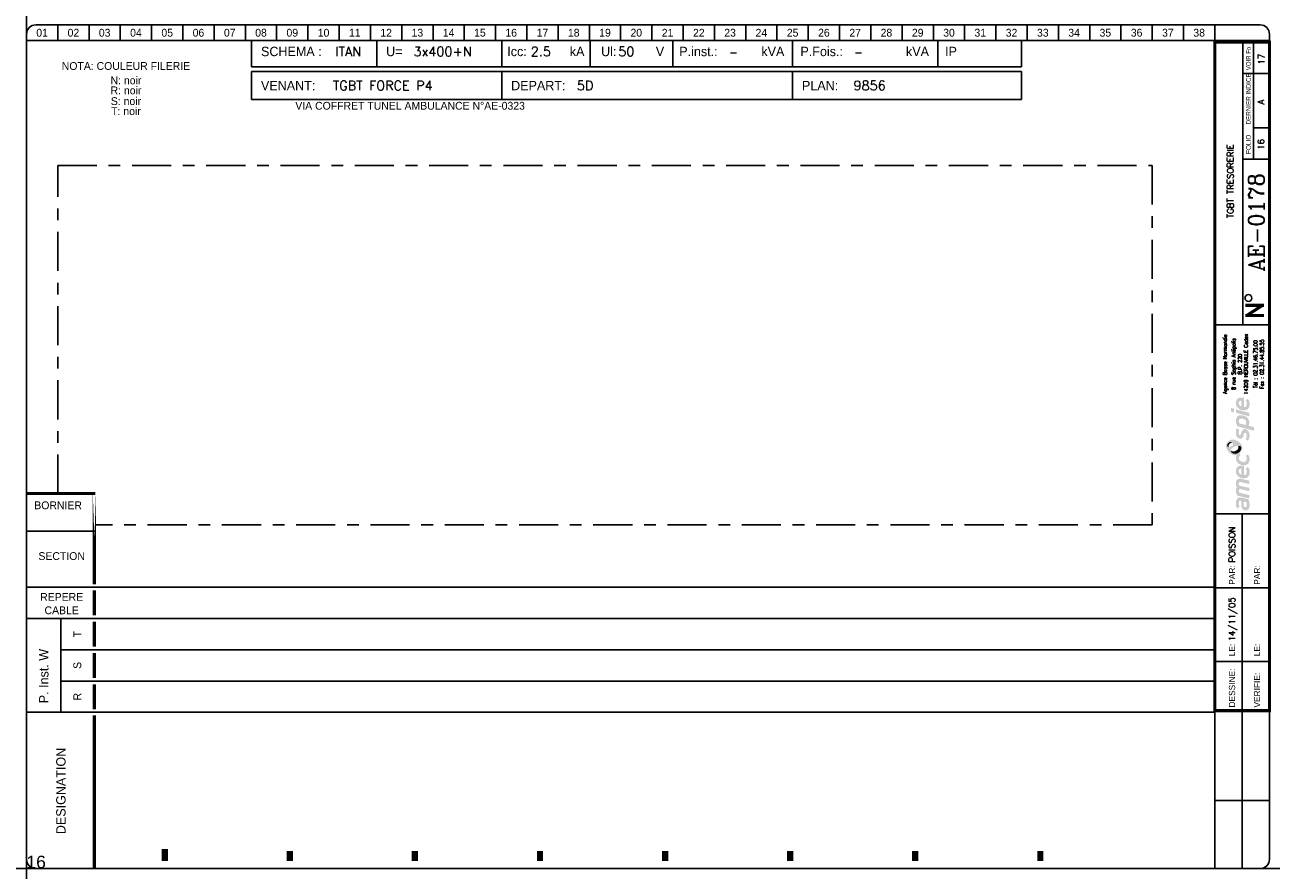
# Model space of a CAD drawing. Header units: millimetres. Extents: x 0 to 4898, y -1200 to 270.
# Tile 24 of 34: x 3000 to 3398, y -400 to -130. Entities that reach past the tile are written whole.
import ezdxf
from ezdxf.enums import TextEntityAlignment as Align

# ---------------------------------------------------------------- set-up
doc = ezdxf.new("R2010")
doc.units = ezdxf.units.MM
doc.header["$LTSCALE"] = 25
doc.linetypes.add('AXES', pattern=[0.95, 0.5, -0.15, 0.15, -0.15])
doc.linetypes.add('CONTINU', pattern=[0])
doc.layers.get('0').update_dxf_attribs({"linetype": 'CONTINUOUS'})
doc.layers.get('Defpoints').update_dxf_attribs({"linetype": 'CONTINUOUS'})
for name, color, linetype in [('TEXTE', 92, 'CONTINU'), ('TRAIAXE', 6, 'AXES'), ('TRAIFIN', 1, 'CONTINU'), ('TRAIGROS', 40, 'CONTINU'), ('TRAIMOY', 150, 'CONTINU')]:
    doc.layers.add(name, color=color, linetype=linetype)
doc.styles.add('ROMANC', font='romanc')
doc.styles.add('ROMANS8', font='ROMANS8.shx')
doc.styles.add('T1', font='arial.ttf')
doc.styles.add('TXT', font='txt', dxfattribs={"width": 0.8})

# ---------------------------------------------------------------- blocks, each defined once
blk = doc.blocks.new('CART')
at = {"layer": 'TEXTE', "color": 7}
for p, q in [((72.02, 264.91), (72.02, 256.49)), ((112.02, 264.91), (112.02, 256.49)), ((152.02, 264.91), (152.02, 256.49)), ((180.26, 264.91), (180.26, 256.49)), ((206.73, 264.91), (206.73, 256.49)), ((244.98, 264.91), (244.98, 256.49)), ((291.46, 264.91), (291.46, 256.49)), ((318.22, 264.91), (318.22, 256.49)), ((318.22, 256.49), (72.02, 256.49)), ((72, 255), (318.25, 255)), ((72, 246), (72, 255)), ((152, 255), (152, 246)), ((245, 255), (245, 246)), ((318.25, 255), (318.25, 246)), ((318.25, 246), (72, 246)), ((11.02, 79.91), (11.02, 49.91))]:
    blk.add_line(p, q, dxfattribs=at)
at = {"layer": 'TEXTE', "color": 7, "const_width": 1}
for points in [[(395.77, 180.16), (389.77, 180.16)], [(390.27, 176.91), (395.27, 180.16)], [(395.77, 176.91), (389.77, 176.91)]]:
    blk.add_lwpolyline(points, dxfattribs=at)
at = {"layer": 'TEXTE', "color": 7}
blk.add_circle((390.78, 182.5), 1.08, dxfattribs=at)
at = {"layer": 'TRAIAXE', "color": 6}
for p, q in [((10.02, 224.91), (360.02, 224.91)), ((10.02, 119.91), (10.02, 224.91)), ((360.02, 224.91), (360.02, 109.91)), ((360.02, 109.91), (22.02, 109.91))]:
    blk.add_line(p, q, dxfattribs=at)
at = {"layer": 'TRAIFIN', "color": 7}
for p, q in [((10.02, 269.91), (10.02, 264.91)), ((20.02, 269.91), (20.02, 264.91)), ((30.02, 269.91), (30.02, 264.91)), ((40.02, 269.91), (40.02, 264.91)), ((50.02, 269.91), (50.02, 264.91)), ((60.02, 269.91), (60.02, 264.91)), ((70.02, 269.91), (70.02, 264.91)), ((80.02, 269.91), (80.02, 264.91)), ((90.02, 269.91), (90.02, 264.91)), ((100.02, 269.91), (100.02, 264.91)), ((110.02, 269.91), (110.02, 264.91)), ((120.02, 269.91), (120.02, 264.91)), ((130.02, 269.91), (130.02, 264.91)), ((140.02, 269.91), (140.02, 264.91)), ((150.02, 269.91), (150.02, 264.91)), ((160.02, 269.91), (160.02, 264.91)), ((170.02, 269.91), (170.02, 264.91)), ((180.02, 269.91), (180.02, 264.91)), ((190.02, 269.91), (190.02, 264.91)), ((200.02, 269.91), (200.02, 264.91)), ((210.02, 269.91), (210.02, 264.91)), ((220.02, 269.91), (220.02, 264.91)), ((230.02, 269.91), (230.02, 264.91)), ((240.02, 269.91), (240.02, 264.91)), ((250.02, 269.91), (250.02, 264.91)), ((260.02, 269.91), (260.02, 264.91)), ((270.02, 269.91), (270.02, 264.91)), ((280.02, 269.91), (280.02, 264.91)), ((290.02, 269.91), (290.02, 264.91)), ((300.02, 269.91), (300.02, 264.91)), ((310.02, 269.91), (310.02, 264.91)), ((320.02, 269.91), (320.02, 264.91)), ((330.02, 269.91), (330.02, 264.91)), ((340.02, 269.91), (340.02, 264.91)), ((350.02, 269.91), (350.02, 264.91)), ((360.02, 269.91), (360.02, 264.91)), ((370.02, 269.91), (370.02, 264.91)), ((380.02, 269.91), (380.02, 264.91)), ((392.43, 226.95), (392.43, 264.41)), ((392.43, 237), (396.98, 237))]:
    blk.add_line(p, q, dxfattribs=at)
at = {"layer": 'TRAIGROS', "color": 7}
for p, q in [((3.02, 269.91), (394.52, 269.91)), ((0.02, 266.91), (0.02, 264.91)), ((397.52, 264.91), (0.02, 264.91)), ((397.52, 264.91), (0.02, 264.91)), ((0.02, 264.91), (0.02, 2.91)), ((389.02, 173.91), (389.02, 264.41)), ((397.52, 266.91), (397.52, 264.91)), ((397.52, 2.91), (397.52, 264.91)), ((389.02, 254.41), (397.02, 254.41)), ((389.02, 226.92), (397.02, 226.92)), ((380.02, 173.91), (397.52, 173.91)), ((380.02, 113.43), (397.53, 113.43)), ((0.02, 107.91), (22.02, 107.91)), ((0.02, 89.91), (380.02, 89.91)), ((11.02, 79.91), (0.02, 79.91)), ((11.02, 79.91), (380.02, 79.91)), ((11.02, 69.91), (380.02, 69.91)), ((11.02, 59.91), (380.02, 59.91)), ((0.02, 49.91), (380.02, 49.91)), ((380.02, -0.12), (380.02, 50.43)), ((3.02, -0.09), (394.52, -0.09))]:
    blk.add_line(p, q, dxfattribs=at)
for points, const_width in [([(380.02, 264.41), (380.02, 50.43), (397.52, 50.43), (397.52, 264.41), (380.02, 264.41)], 1), ([(0.02, 119.91), (22.02, 119.91)], 1), ([(21.73, 88.91), (21.73, 80.91)], 1), ([(21.73, 78.91), (21.73, 70.91)], 1), ([(21.73, 68.91), (21.73, 60.91)], 1), ([(21.73, 58.91), (21.73, 50.91)], 1), ([(21.73, 48.91), (21.73, 43.38)], 1), ([(21.73, 43.38), (21.73, -0.09)], 1), ([(44.23, 6.14), (44.23, 2.27)], 2), ([(84.23, 5.5), (84.23, 2.27)], 2), ([(124.23, 5.5), (124.23, 2.27)], 2), ([(164.23, 5.5), (164.23, 2.27)], 2), ([(204.23, 5.5), (204.23, 2.27)], 2), ([(244.23, 5.5), (244.23, 2.27)], 2), ([(284.23, 5.5), (284.23, 2.27)], 2), ([(324.23, 5.5), (324.23, 2.27)], 2)]:
    blk.add_lwpolyline(points, dxfattribs=dict(at, const_width=const_width))
at = {"layer": 'TRAIGROS', "color": 7, "const_width": 1}
blk.add_lwpolyline([(21.73, 119.95), (21.73, 90.91)], close=True, dxfattribs=at)
at = {"layer": 'TRAIGROS', "color": 7}
for centre, start, end in [((3.02, 266.91), 90, 180), ((394.52, 266.91), 0, 90), ((3.02, 2.91), 180, 270), ((394.52, 2.91), 270, 0)]:
    blk.add_arc(centre, 3, start, end, dxfattribs=at)
at = {"layer": 'TRAIMOY', "color": 7}
for p, q in [((388.77, -0.1), (388.77, 113.43)), ((380.02, 89.73), (397.53, 89.73)), ((380.02, 66.18), (397.53, 66.18)), ((380.02, 21.66), (397.53, 21.66))]:
    blk.add_line(p, q, dxfattribs=at)
at = {"layer": 'TEXTE', "color": 7}
for s, p in [('01', (5.02, 267.41)), ('02', (15.02, 267.41)), ('03', (25.02, 267.41)), ('04', (35.02, 267.41)), ('05', (45.02, 267.41)), ('06', (55.02, 267.41)), ('07', (65.02, 267.41)), ('08', (75.02, 267.41)), ('09', (85.02, 267.41)), ('10', (95.02, 267.41)), ('11', (105.02, 267.41)), ('12', (115.02, 267.41)), ('13', (125.02, 267.41)), ('14', (135.02, 267.41)), ('15', (145.02, 267.41)), ('16', (155.02, 267.41)), ('17', (165.02, 267.41)), ('18', (175.02, 267.41)), ('19', (185.02, 267.41)), ('20', (195.02, 267.41)), ('21', (205.02, 267.41)), ('22', (215.02, 267.41)), ('23', (225.02, 267.41)), ('24', (235.02, 267.41)), ('25', (245.02, 267.41)), ('26', (255.02, 267.41)), ('27', (265.02, 267.41)), ('28', (275.02, 267.41)), ('29', (285.02, 267.41)), ('30', (295.02, 267.41)), ('31', (305.02, 267.41)), ('32', (315.02, 267.41)), ('33', (325.02, 267.41)), ('34', (335.02, 267.41)), ('35', (345.02, 267.41)), ('36', (355.02, 267.41)), ('37', (365.02, 267.41)), ('38', (375.02, 267.41))]:
    blk.add_text(s, height=2.5, dxfattribs=at).set_placement(p, align=Align.MIDDLE)
for s, height, p in [('kA', 3, (173.77, 259.91)), ('Ul:', 3, (183.77, 259.91)), ('P.inst.:', 3, (208.77, 259.91)), ('kVA', 3, (235.02, 259.91)), ('P.Fois.:', 3, (247.52, 259.91)), ('kVA', 3, (281.27, 259.91)), ('SCHEMA :', 3, (75.02, 259.91)), ('U=', 3, (115.02, 259.91)), ('Icc:', 3, (153.77, 259.91)), ('V', 3, (201.27, 259.91)), ('IP', 3, (293.77, 259.91)), ('VENANT:', 3, (75, 249)), ('DEPART:', 3, (155, 249)), ('PLAN:', 3, (248, 249)), ('BORNIER', 2.5, (2.52, 114.91))]:
    blk.add_text(s, height=height, dxfattribs=at).set_placement(p)
at = {"layer": 'TEXTE', "color": 7, "width": 0.75}
blk.add_text('VOIR Fo', height=1.5, rotation=90, dxfattribs=at).set_placement((391.52, 255.41), (391.52, 262.91), align=Align.FIT)
at = {"layer": 'TEXTE', "color": 7, "style": 'TXT', "width": 0.8}
blk.add_text('DERNIER INDICE', height=1.5, rotation=90, dxfattribs=at).set_placement((391.52, 238.03))
at = {"layer": 'TEXTE', "color": 7}
for s, height, p in [('FOLIO', 1.5, (391.52, 231.67)), ('T', 2.5, (17.52, 74.91)), ('S', 2.5, (17.52, 64.91)), ('R', 2.5, (17.52, 54.91))]:
    blk.add_text(s, height=height, rotation=90, dxfattribs=at).set_placement(p, align=Align.CENTER)
for s, p in [('SECTION', (11.27, 98.66)), ('REPERE', (11.27, 85.59)), ('CABLE', (11.27, 81.3))]:
    blk.add_text(s, height=2.5, dxfattribs=at).set_placement(p, align=Align.CENTER)
for s, height, p in [('PAR:', 2, (386.53, 90.73)), ('PAR:', 2, (394.53, 90.73)), ('P. Inst. W', 3, (7.05, 52.81)), ('LE:', 2, (386.53, 67.86)), ('LE:', 2, (394.53, 67.86)), ('DESSINE:', 2, (386.53, 51.43)), ('VERIFIE:', 2, (394.53, 51.43)), ('DESIGNATION', 3, (12.52, 10.91))]:
    blk.add_text(s, height=height, rotation=90, dxfattribs=at).set_placement(p)
at = {"layer": 'TEXTE', "color": 4, "style": 'ROMANC'}
for tag, height, p in [('FOLIO_SUIVANT', 2, (395.92, 258.95)), ('INDICE', 2, (395.81, 245.26)), ('FOLIO', 2, (395.81, 231.67)), ('NUMERO', 5, (395.81, 206.7))]:
    blk.add_attdef(tag, text='', height=height, rotation=90, dxfattribs=at).set_placement(p, align=Align.CENTER)
for tag, p, height in [('REGIME_DE_NEUTRE', (98.77, 259.91), 3), ('TENSION', (123.77, 259.91), 3), ('ICC', (161.27, 259.91), 3), ('UI', (189.27, 259.91), 3), ('P_INSTAL', (224.73, 259.91), 2.5), ('PUISSSANCE_DE_FOISO', (264.73, 259.91), 2.5), ('VENANT_DE', (98, 249), 3), ('DEPART', (176, 249), 3), ('PLAN', (264.5, 249), 3)]:
    blk.add_attdef(tag, p, '', height=height, dxfattribs=at)
blk.add_attdef('INTITULE_DU_PLAN', text='', height=2, rotation=90, dxfattribs=at).set_placement((385.02, 219.91), align=Align.MIDDLE)
for tag, p in [('DESSINATEUR', (386.55, 97.87)), ('DATE', (386.53, 72.67))]:
    blk.add_attdef(tag, p, '', height=2, rotation=90, dxfattribs=at)
blk = doc.blocks.new('JC')
at = {"layer": 'TEXTE'}
for s, p in [('NOTA: COULEUR FILERIE', (10.73, 20.01)), ('N: noir', (10.73, 15.46)), ('R: noir', (10.73, 12.25)), ('S: noir', (10.73, 8.81)), ('T: noir', (10.73, 5.6))]:
    blk.add_text(s, height=2.5, dxfattribs=at).set_placement(p, align=Align.MIDDLE)
blk = doc.blocks.new('LOGO')
h = blk.add_hatch(color=187)
h.paths.add_polyline_path([(0.27, -25.15), (-0.26, -25.03), (-0.61, -25.01), (-0.96, -25.01), (-1.3, -25.15), (-1.56, -25.39), (-1.76, -25.66), (-1.92, -26.06), (-2.01, -26.61), (-2, -27.13), (-1.95, -27.54), (-1.82, -27.98), (-1.59, -28.49), (-0.78, -28.03), (-0.88, -27.84), (-0.99, -27.58), (-1.06, -27.27), (-1.09, -26.94), (-1.07, -26.65), (-1.03, -26.36), (-0.9, -26.15), (-0.74, -26.05), (-0.59, -26.04), (-0.23, -26.1), (-0.26, -26.47), (-0.29, -26.77), (-0.31, -27.1), (-0.31, -27.41), (-0.26, -27.77), (-0.19, -28.1), (-0.05, -28.44), (0.2, -28.78), (0.48, -28.98), (0.87, -29.11), (1.22, -29.1), (1.58, -29.04), (1.84, -28.87), (2.14, -28.53), (2.3, -28.16), (2.37, -27.71), (2.36, -27.1), (2.28, -26.51), (2.08, -25.89), (1.89, -25.54), (0.84, -25.3)])
h.paths.add_polyline_path([(0.54, -26.31), (1.32, -26.47), (1.41, -26.69), (1.48, -27.01), (1.49, -27.42), (1.48, -27.74), (1.4, -27.9), (1.29, -28.03), (1.14, -28.09), (0.96, -28.1), (0.81, -28.07), (0.69, -27.97), (0.6, -27.85), (0.54, -27.71), (0.5, -27.54), (0.49, -27.3), (0.49, -27.06), (0.5, -26.59)], flags=16)
h.paths.add_polyline_path([(-0.88, -23.47), (-0.97, -23.29), (-1.06, -23.08), (-1.08, -22.86), (-1.05, -22.63), (-0.97, -22.45), (-0.79, -22.36), (-0.5, -22.33), (2.29, -23.01), (2.29, -21.94), (-0.8, -21.24), (-0.96, -21.08), (-1.06, -20.77), (-1.1, -20.45), (-1, -20.2), (-0.87, -20.11), (-0.7, -20.03), (-0.48, -20.05), (2.29, -20.7), (2.29, -19.65), (-0.36, -19.01), (-0.65, -19), (-1.01, -19.01), (-1.3, -19.12), (-1.55, -19.28), (-1.77, -19.54), (-1.9, -19.8), (-1.98, -20), (-2.02, -20.38), (-2.01, -20.76), (-1.91, -21.13), (-1.79, -21.45), (-1.64, -21.71), (-1.75, -21.83), (-1.89, -22.08), (-1.98, -22.36), (-2.01, -22.66), (-2.01, -23), (-1.95, -23.36), (-1.85, -23.71), (-1.69, -24.08), (-1.5, -24.43), (2.29, -25.32), (2.29, -24.26)])
h.paths.add_polyline_path([(-0.19, -14.81), (-0.51, -14.81), (-0.91, -14.88), (-1.19, -15), (-1.42, -15.16), (-1.64, -15.38), (-1.83, -15.67), (-1.95, -15.97), (-2, -16.26), (-2.02, -16.52), (-2.01, -16.84), (-1.96, -17.15), (-1.84, -17.46), (-1.65, -17.81), (-1.41, -18.09), (-1.14, -18.33), (-0.89, -18.51), (-0.59, -18.68), (-0.17, -18.82), (0.24, -18.89), (0.59, -18.91), (0.98, -18.88), (1.37, -18.75), (1.77, -18.51), (2.17, -18.06), (2.33, -17.58), (2.38, -17.11), (2.38, -16.56), (2.33, -16.15), (2.2, -15.79), (2.03, -15.5), (1.82, -15.25), (1.14, -15.68), (1.3, -15.94), (1.42, -16.3), (1.49, -16.68), (1.49, -16.99), (1.43, -17.33), (1.23, -17.63), (0.99, -17.81), (0.79, -17.86), (0.6, -17.84), (0.6, -14.97), (0.23, -14.85)])
h.paths.add_polyline_path([(-0.26, -17.69), (-0.43, -17.64), (-0.58, -17.55), (-0.76, -17.39), (-0.9, -17.24), (-1.01, -17.02), (-1.06, -16.86), (-1.08, -16.63), (-1.06, -16.36), (-0.96, -16.16), (-0.83, -15.98), (-0.62, -15.87), (-0.44, -15.83), (-0.26, -15.83)], flags=16)
h.paths.add_polyline_path([(-0.09, -13.56), (-0.44, -13.4), (-0.74, -13.16), (-0.95, -12.9), (-1.04, -12.61), (-1.08, -12.36), (-1.02, -12.05), (-0.89, -11.83), (-0.73, -11.69), (-0.61, -11.61), (-0.5, -11.55), (-0.88, -10.89), (-1.08, -11.04), (-1.32, -11.18), (-1.51, -11.28), (-1.78, -11.38), (-1.87, -11.55), (-1.97, -11.89), (-2.01, -12.3), (-1.98, -12.76), (-1.82, -13.35), (-1.54, -13.76), (-1.25, -14.08), (-0.85, -14.34), (-0.48, -14.51), (-0.05, -14.65), (0.44, -14.71), (0.94, -14.69), (1.47, -14.5), (1.83, -14.25), (2.09, -13.94), (2.26, -13.6), (2.36, -13.21), (2.39, -12.82), (2.37, -12.43), (2.27, -11.98), (2.07, -11.58), (1.82, -11.23), (1.12, -11.67), (1.29, -11.95), (1.43, -12.27), (1.45, -12.61), (1.43, -12.96), (1.23, -13.36), (0.95, -13.57), (0.61, -13.63), (0.31, -13.63)])
h.paths.add_polyline_path([(1.25, -3.19), (0.94, -3.13), (0.59, -3.14), (0.32, -3.25), (0.1, -3.49), (-0.12, -3.81), (-0.25, -4.17), (-0.38, -4.62), (-0.46, -4.92), (-0.59, -5.03), (-0.74, -5.08), (-0.86, -5.03), (-0.96, -4.94), (-1.06, -4.74), (-1.12, -4.53), (-1.11, -4.23), (-1.07, -3.86), (-1.01, -3.51), (-0.93, -3.23), (-1.72, -2.85), (-1.84, -3.12), (-1.93, -3.4), (-1.97, -3.68), (-2, -3.98), (-2.02, -4.32), (-2, -4.65), (-1.94, -5.01), (-1.8, -5.31), (-1.64, -5.58), (-1.4, -5.84), (-1.11, -6.04), (-0.85, -6.17), (-0.56, -6.2), (-0.24, -6.15), (0.01, -5.99), (0.18, -5.81), (0.32, -5.51), (0.41, -5.18), (0.51, -4.86), (0.57, -4.63), (0.67, -4.45), (0.78, -4.33), (0.97, -4.29), (1.15, -4.35), (1.3, -4.55), (1.41, -4.85), (1.44, -5.24), (1.41, -5.62), (1.33, -5.91), (1.23, -6.15), (1.09, -6.39), (1.78, -6.81), (1.86, -6.74), (1.97, -6.61), (2.14, -6.32), (2.27, -6), (2.36, -5.62), (2.37, -5.24), (2.35, -4.86), (2.3, -4.52), (2.19, -4.21), (2.03, -3.92), (1.85, -3.65), (1.57, -3.35)])
h.paths.add_polyline_path([(1.14, 0.91), (0.82, 1.08), (0.5, 1.2), (0.1, 1.27), (-0.26, 1.3), (-0.73, 1.29), (-1.12, 1.19), (-1.38, 1.04), (-1.61, 0.8), (-1.77, 0.55), (-1.89, 0.33), (-1.98, 0.01), (-2.01, -0.32), (-1.99, -0.65), (-1.95, -1.02), (-1.88, -1.34), (-1.76, -1.63), (-1.63, -1.96), (-1.52, -2.24), (3.84, -3.66), (3.84, -2.51), (1.96, -2.01), (2.11, -1.85), (2.24, -1.56), (2.27, -1.32), (2.29, -1.04), (2.27, -0.75), (2.21, -0.44), (2.07, -0.1), (1.9, 0.2), (1.71, 0.44), (1.43, 0.71)])
h.paths.add_polyline_path([(0.98, -1.77), (-0.92, -1.28), (-0.98, -1.1), (-1.05, -0.84), (-1.07, -0.56), (-1.04, -0.29), (-0.94, -0.06), (-0.77, 0.11), (-0.53, 0.2), (-0.24, 0.22), (0.04, 0.2), (0.35, 0.13), (0.58, 0.05), (0.81, -0.07), (1.02, -0.24), (1.19, -0.46), (1.27, -0.68), (1.28, -0.93), (1.28, -1.16), (1.24, -1.43), (1.15, -1.61)], flags=16)
h.paths.add_polyline_path([(-1.97, 3.22), (-1.97, 2.11), (2.35, 0.95), (2.35, 2.06)])
h.paths.add_polyline_path([(-3.55, 3.65), (-3.55, 2.48), (-2.65, 2.25), (-2.65, 3.43)])
h.paths.add_polyline_path([(-0.19, 6.99), (-0.51, 6.99), (-0.91, 6.92), (-1.19, 6.81), (-1.42, 6.64), (-1.64, 6.43), (-1.83, 6.14), (-1.95, 5.83), (-2, 5.54), (-2.02, 5.28), (-2.01, 4.96), (-1.96, 4.66), (-1.84, 4.34), (-1.65, 4), (-1.41, 3.71), (-1.14, 3.48), (-0.89, 3.29), (-0.59, 3.12), (-0.17, 2.98), (0.24, 2.92), (0.59, 2.89), (0.98, 2.93), (1.37, 3.06), (1.77, 3.29), (2.17, 3.75), (2.33, 4.22), (2.38, 4.7), (2.38, 5.24), (2.33, 5.65), (2.2, 6.02), (2.03, 6.3), (1.82, 6.56), (1.14, 6.13), (1.3, 5.87), (1.42, 5.5), (1.49, 5.12), (1.49, 4.82), (1.43, 4.47), (1.23, 4.17), (0.99, 4), (0.79, 3.94), (0.6, 3.96), (0.6, 6.83), (0.23, 6.96)])
h.paths.add_polyline_path([(-0.26, 4.11), (-0.43, 4.16), (-0.58, 4.26), (-0.76, 4.42), (-0.9, 4.56), (-1.01, 4.78), (-1.06, 4.95), (-1.08, 5.17), (-1.06, 5.44), (-0.96, 5.64), (-0.83, 5.82), (-0.62, 5.93), (-0.44, 5.97), (-0.26, 5.97)], flags=16)
h = blk.add_hatch(color=135)
h.paths.add_polyline_path([(-2.62, -6.48), (-2.99, -6.44), (-3.33, -6.46), (-3.66, -6.54), (-3.9, -6.66), (-4.19, -6.88), (-4.48, -7.12), (-4.72, -7.4), (-4.9, -7.71), (-5.08, -8.08), (-5.15, -8.51), (-5.14, -8.84), (-5.03, -9.22), (-4.88, -9.56), (-4.68, -9.88), (-4.46, -10.22), (-4.19, -10.51), (-3.87, -10.81), (-3.57, -11.02), (-3.23, -11.21), (-2.91, -11.36), (-2.54, -11.44), (-2.16, -11.45), (-1.78, -11.38), (-1.51, -11.28), (-1.32, -11.18), (-1.08, -11.04), (-0.88, -10.89), (-0.73, -10.77), (-0.54, -10.54), (-0.29, -10.22), (-0.06, -9.77), (0.06, -9.2), (0.05, -8.64), (-0.11, -8.22), (-0.36, -7.85), (-0.69, -7.52), (-1.07, -7.21), (-1.43, -6.95), (-1.9, -6.73), (-2.27, -6.57)])
h.paths.add_polyline_path([(-2.94, -7.94), (-2.93, -8.06), (-2.93, -8.18), (-2.98, -8.34), (-3.08, -8.43), (-3.22, -8.54), (-3.43, -8.66), (-3.65, -8.75), (-3.89, -8.84), (-4.16, -8.87), (-4.34, -8.85), (-4.5, -8.82), (-4.67, -8.73), (-4.76, -8.58), (-4.8, -8.43), (-4.79, -8.24), (-4.75, -8.06), (-4.69, -7.92), (-4.59, -7.78), (-4.48, -7.64), (-4.34, -7.51), (-4.19, -7.41), (-4, -7.31), (-3.79, -7.28), (-3.58, -7.31), (-3.42, -7.38), (-3.25, -7.49), (-3.12, -7.62), (-3.02, -7.79)], flags=16)
h.paths.add_polyline_path([(-1.84, -8.57), (-1.32, -8.49), (-1.12, -8.49), (-0.87, -8.49), (-0.65, -8.57), (-0.45, -8.72), (-0.32, -8.9), (-0.26, -9.1), (-0.28, -9.35), (-0.35, -9.63), (-0.51, -9.97), (-0.73, -10.32), (-1.02, -10.58), (-1.39, -10.82), (-1.78, -10.98), (-2.23, -11.04), (-2.55, -11.01), (-2.82, -10.95), (-3.16, -10.77), (-3.4, -10.52), (-3.53, -10.28), (-3.6, -10.02), (-3.6, -9.73), (-3.5, -9.48), (-3.31, -9.23), (-3, -9.04), (-2.68, -8.88), (-2.26, -8.71)], flags=16)
h = blk.add_hatch(color=253)
h.paths.add_polyline_path([(-4, -7.31), (-4.19, -7.41), (-4.34, -7.51), (-4.48, -7.64), (-4.59, -7.78), (-4.69, -7.92), (-4.75, -8.06), (-4.79, -8.24), (-4.8, -8.43), (-4.76, -8.58), (-4.67, -8.73), (-4.5, -8.82), (-4.34, -8.85), (-4.36, -8.64), (-4.33, -8.43), (-4.27, -8.21), (-4.19, -8.05), (-4.09, -7.91), (-3.95, -7.79), (-3.82, -7.69), (-3.65, -7.62), (-3.47, -7.58), (-3.28, -7.58), (-3.12, -7.62), (-3.25, -7.49), (-3.42, -7.38), (-3.58, -7.31), (-3.79, -7.28)])
h.paths.add_polyline_path([(-0.87, -8.49), (-1.12, -8.49), (-1.32, -8.49), (-1.27, -8.65), (-1.22, -8.89), (-1.24, -9.17), (-1.31, -9.4), (-1.45, -9.63), (-1.67, -9.84), (-1.91, -10), (-2.2, -10.15), (-2.48, -10.22), (-2.71, -10.25), (-2.97, -10.24), (-3.22, -10.21), (-3.44, -10.12), (-3.6, -10.02), (-3.53, -10.28), (-3.4, -10.52), (-3.16, -10.77), (-2.82, -10.95), (-2.55, -11.01), (-2.23, -11.04), (-1.78, -10.98), (-1.39, -10.82), (-1.02, -10.58), (-0.73, -10.32), (-0.51, -9.97), (-0.35, -9.63), (-0.28, -9.35), (-0.26, -9.1), (-0.32, -8.9), (-0.45, -8.72), (-0.65, -8.57)])
at = {"color": 7, "style": 'ROMANS8', "width": 0.8}
for s, height, p in [('Agence Basse Normandie', 1.2384, (-4.85, 17.68)), ('8 rue Sophia Antipolis', 1.2384, (-2.12, 17.68)), ('14209 HEROUVILLE Cedex', 1.2384, (1.84, 17.68)), ('B.P. 220', 1.238, (-0.08, 17.68)), ('Tél : 02.31.46.75.00', 1.2384, (4.88, 17.68)), ('Fax : 02.31.44.85.55', 1.2384, (6.91, 17.68))]:
    blk.add_text(s, height=height, rotation=90, dxfattribs=at).set_placement(p, align=Align.CENTER)

msp = doc.modelspace()

# ---------------------------------------------------------------- linework, layer by layer
at = {"layer": 'Defpoints', "ltscale": 0.25}
for p, direction in [((3000, 0), (0, -1)), ((0, -400), (1, 0))]:
    msp.add_xline(p, direction, dxfattribs=at)

# ---------------------------------------------------------------- block references
msp.add_blockref('CART', (2999.98, -399.91)).add_auto_attribs({'INTITULE_DU_PLAN': 'TGBT TRESORERIE', 'NUMERO': 'AE-0178', 'FOLIO': '16', 'INDICE': 'A', 'FOLIO_SUIVANT': '17', 'REGIME_DE_NEUTRE': 'ITAN', 'TENSION': '3x400+N', 'ICC': '2.5', 'UI': '50', 'P_INSTAL': '-', 'PUISSSANCE_DE_FOISO': '-', 'VENANT_DE': 'TGBT FORCE P4', 'DEPART': '5D', 'PLAN': '9856', 'DATE': '14/11/05', 'DESSINATEUR': 'POISSON'})
for name, p in [('JC', (3021.08, -163.16)), ('LOGO', (3388.75, -256.24))]:
    msp.add_blockref(name, p)

# ---------------------------------------------------------------- texts
at = {"layer": 'Defpoints', "ltscale": 0.25, "insert": (2999.98, -395.89), "char_height": 4, "attachment_point": 1, "style": 'T1'}
msp.add_mtext_dynamic_manual_height_columns('16', width=90.3923, gutter_width=20, heights=[0], dxfattribs=at)
at = {"layer": 'TRAIFIN', "insert": (3085.97, -154.63), "char_height": 2.5, "width": 110.432, "attachment_point": 1}
msp.add_mtext('VIA COFFRET TUNEL AMBULANCE N°AE-0323', dxfattribs=at)

doc.saveas('drawing.dxf')
